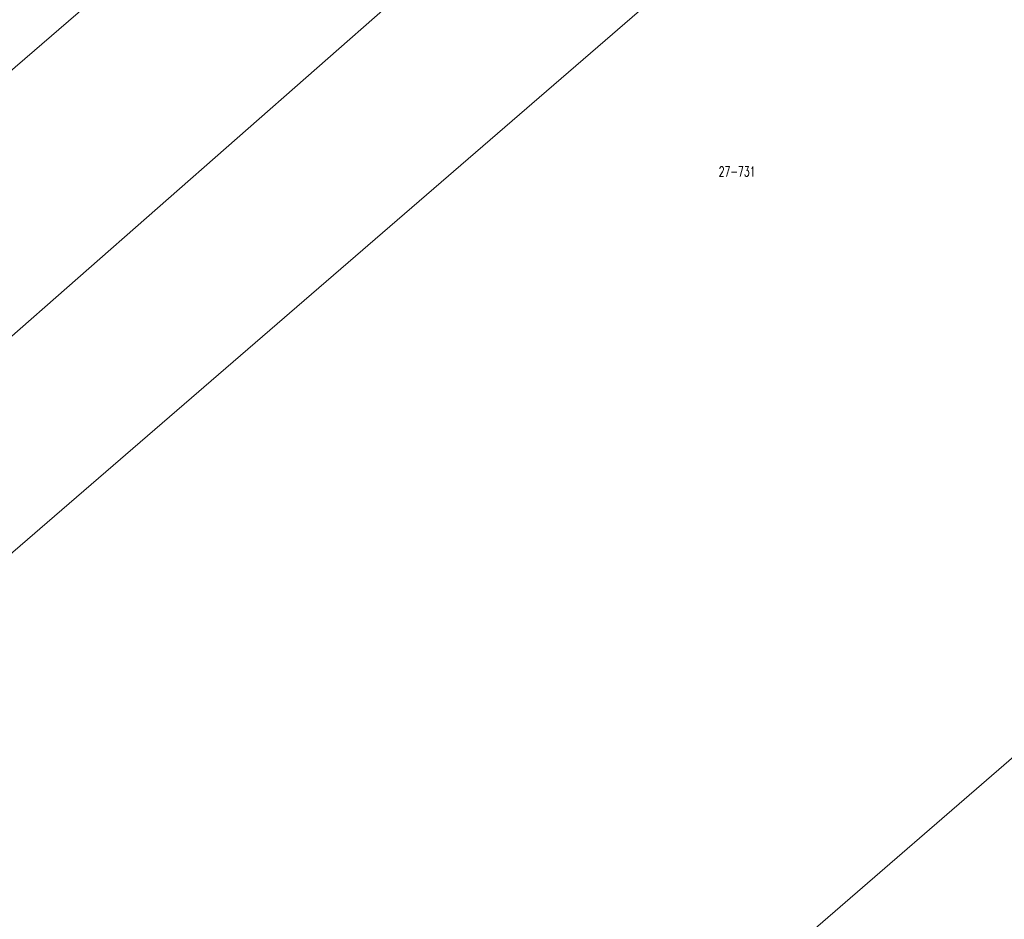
# Model space of a CAD drawing. Header units: metres. Extents: x 7542868 to 7543894, y 5828497 to 5830561.
# Tile 20 of 66: x 7543385 to 7543511, y 5829674 to 5829790. Entities that reach past the tile are written whole.
import ezdxf
from ezdxf.enums import TextEntityAlignment as Align

# ---------------------------------------------------------------- set-up
doc = ezdxf.new("R2010")
doc.units = ezdxf.units.M
doc.linetypes.add('GDE', pattern=[0])
doc.layers.add('Dzialki', color=7, linetype='GDE', lineweight=18)
doc.layers.add('Numery_dzialek', color=7, linetype='CONTINUOUS', lineweight=13)
doc.styles.get("Standard").update_dxf_attribs({"font": 'Simplex.SHX', "width": 0.75})

msp = doc.modelspace()

# ---------------------------------------------------------------- linework, layer by layer
at = {"layer": 'Dzialki'}
for p, q in [((7543353.37, 5829757.18), (7543519.56, 5829900.66)), ((7543353.87, 5829723.09), (7543553.46, 5829898.41)), ((7543332.59, 5829677.32), (7543585.95, 5829896.26)), ((7543368.35, 5829571.11), (7543593.38, 5829765.8))]:
    msp.add_line(p, q, dxfattribs=at)

# ---------------------------------------------------------------- texts
at = {"layer": 'Numery_dzialek', "width": 0.7}
msp.add_text('27-731', height=1.25, dxfattribs=at).set_placement((7543474.08, 5829770.84), align=Align.TOP_LEFT)

doc.saveas('drawing.dxf')
